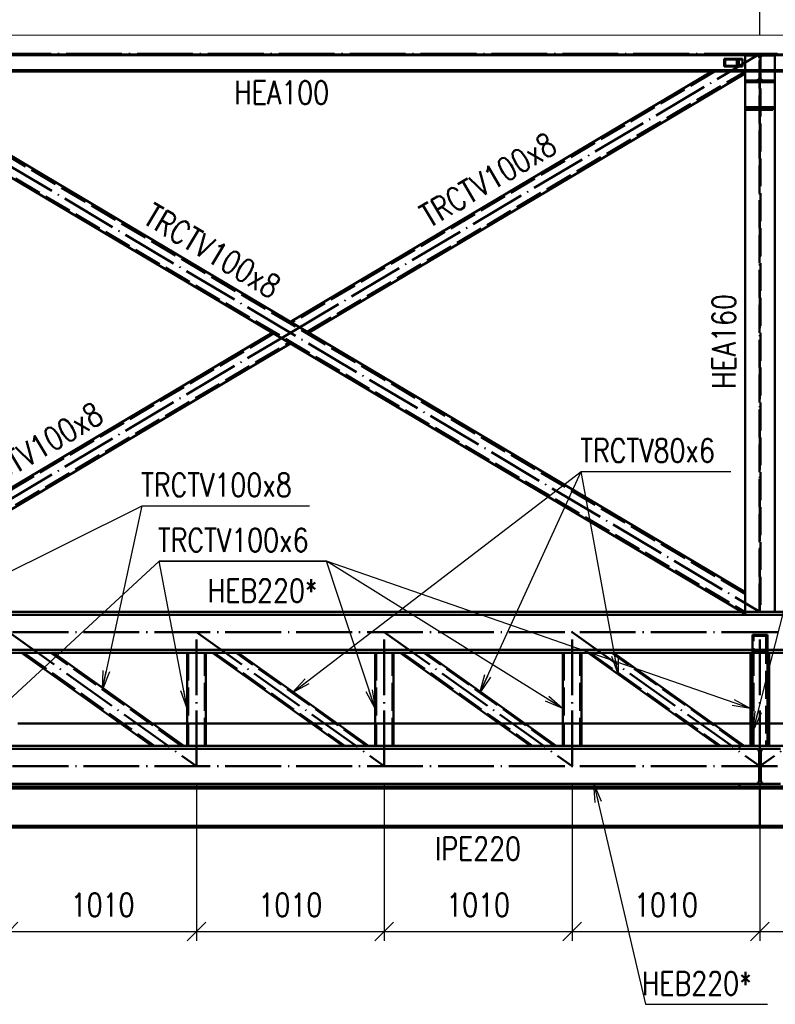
# Paper-space layout 'Layout1' of a CAD drawing. Extents: x -2 to 1033, y -36 to 596.
# Tile 11 of 60: x 42 to 123, y 433 to 539. Entities that reach past the tile are written whole.
import ezdxf

# ---------------------------------------------------------------- set-up
doc = ezdxf.new("R2010")
doc.units = 0
doc.linetypes.add('ACAD_ISO02W100', pattern=[15, 12, -3])
doc.linetypes.add('ACAD_ISO04W100', pattern=[30.5, 24, -3, 0.5, -3])
doc.layers.get('0').update_dxf_attribs({"linetype": 'CONTINUOUS'})
doc.layers.get('DEFPOINTS').update_dxf_attribs({"color": 132, "linetype": 'CONTINUOUS'})
for name, color, linetype, lineweight in [('SS_DIAGONÁLY 1', 91, 'CONTINUOUS', 50), ('SS_DIAGONÁLY 2', 93, 'CONTINUOUS', 50), ('SS_DIAGONÁLY 3', 95, 'CONTINUOUS', 50), ('SS_DRÁŽKA', 35, 'CONTINUOUS', 50), ('SS_KOTY', 3, 'CONTINUOUS', 25), ('SS_OPLASTENI-PANEL', 9, 'CONTINUOUS', 13), ('SS_PODLAHA', 31, 'CONTINUOUS', 50), ('SS_POPIS_PROFILU', 13, 'CONTINUOUS', 25), ('SS_PÁSY', 163, 'CONTINUOUS', 50), ('SS_SLOUPY NÁDSTAVBA', 183, 'CONTINUOUS', 50), ('SS_VAZNICE', 187, 'CONTINUOUS', 50), ('SS_ZTUŽENÍ', 53, 'CONTINUOUS', 50)]:
    doc.layers.add(name, color=color, linetype=linetype, lineweight=lineweight)
doc.layers.add('SS_PLECHY', color=7, linetype='CONTINUOUS', lineweight=50, true_color=0xb47846)
doc.styles.add('ROMANS', font='romans.shx', dxfattribs={"width": 0.8})
doc.styles.add('romans.shx', font='romans.shx', dxfattribs={"height": 5})
doc.dimstyles.new('A-1_(2.5)_50AS', dxfattribs={"dimtxt": 2.5, "dimasz": 2, "dimexe": 1, "dimexo": 2, "dimgap": 0, "dimtad": 0, "dimdec": 1, "dimlfac": 50, "dimrnd": 1, "dimtxsty": 'ROMANS', "dimblk1": 'OBLIQUE', "dimblk2": 'OBLIQUE', "dimsah": 1, "dimcen": 2, "dimclrd": 256, "dimclre": 256, "dimclrt": 256, "dimadec": 1, "dimazin": 2, "dimtfac": 0.714286, "dimtdec": 1, "dimtmove": 0, "dimatfit": 3, "dimldrblk": 'OPEN', "dimfxl": 1, "dimtvp": 1.142857, "dimtfill": 1, "dimtolj": 1, "dimlwd": -1, "dimlwe": -1, "dimarcsym": 0})

# ---------------------------------------------------------------- blocks, each defined once
blk = doc.blocks.new('_Oblique')
at = {"color": 0, "linetype": 'ByBlock', "lineweight": -2}
blk.add_line((-0.5, -0.5), (0.5, 0.5), dxfattribs=at)
blk = doc.blocks.new('*D10')
at = {"layer": 'DEFPOINTS', "color": 0, "transparency": 16777216}
for p in [(121.66, 546.38), (20.66, 535.13), (121.66, 535.13)]:
    blk.add_point(p, dxfattribs=at)
at = {"layer": 'SS_KOTY', "transparency": 16777216}
for p, q in [((20.66, 537.13), (20.66, 547.38)), ((121.66, 537.13), (121.66, 547.38)), ((20.66, 546.38), (121.66, 546.38))]:
    blk.add_line(p, q, dxfattribs=at)
at = {"layer": 'SS_KOTY', "transparency": 16777216, "xscale": 2, "yscale": 2, "zscale": 2, "rotation": 180}
blk.add_blockref('_Oblique', (20.66, 546.38), dxfattribs=at)
at = {"layer": 'SS_KOTY', "transparency": 16777216, "xscale": 2, "yscale": 2, "zscale": 2}
blk.add_blockref('_Oblique', (121.66, 546.38), dxfattribs=at)
at = {"layer": 'SS_KOTY', "transparency": 16777216, "insert": (71.16, 549.23), "char_height": 2.5, "attachment_point": 5, "style": 'ROMANS', "bg_fill": 3, "box_fill_scale": 1.1, "bg_fill_color": 256, "bg_fill_true_color": 13158600, "bg_fill_transparency": 0}
blk.add_mtext('\\A1;5050', dxfattribs=at)
blk = doc.blocks.new('_OPEN')
at = {"color": 0, "linetype": 'ByBlock'}
for p, q in [((-1, 0.167), (0, 0)), ((0, 0), (-1, -0.167)), ((0, 0), (-1, 0))]:
    blk.add_line(p, q, dxfattribs=at)
blk = doc.blocks.new('*D11')
at = {"layer": 'DEFPOINTS', "color": 0, "transparency": 16777216}
for p in [(222.66, 546.38), (121.66, 535.13), (222.66, 535.13)]:
    blk.add_point(p, dxfattribs=at)
at = {"layer": 'SS_KOTY', "transparency": 16777216}
for p, q in [((121.66, 537.13), (121.66, 547.38)), ((222.66, 537.13), (222.66, 547.38)), ((121.66, 546.38), (222.66, 546.38))]:
    blk.add_line(p, q, dxfattribs=at)
at = {"layer": 'SS_KOTY', "transparency": 16777216, "xscale": 2, "yscale": 2, "zscale": 2, "rotation": 180}
blk.add_blockref('_Oblique', (121.66, 546.38), dxfattribs=at)
at = {"layer": 'SS_KOTY', "transparency": 16777216, "xscale": 2, "yscale": 2, "zscale": 2}
blk.add_blockref('_Oblique', (222.66, 546.38), dxfattribs=at)
at = {"layer": 'SS_KOTY', "transparency": 16777216, "insert": (172.16, 549.23), "char_height": 2.5, "attachment_point": 5, "style": 'ROMANS', "bg_fill": 3, "box_fill_scale": 1.1, "bg_fill_color": 256, "bg_fill_true_color": 13158600, "bg_fill_transparency": 0}
blk.add_mtext('\\A1;5050', dxfattribs=at)
blk = doc.blocks.new('*D14')
at = {"layer": 'DEFPOINTS', "color": 0, "transparency": 16777216}
for p in [(40.86, 458.53), (61.06, 458.53), (61.06, 440.76)]:
    blk.add_point(p, dxfattribs=at)
at = {"layer": 'SS_KOTY', "transparency": 16777216}
for p, q in [((40.86, 456.53), (40.86, 439.76)), ((61.06, 456.53), (61.06, 439.76)), ((40.86, 440.76), (61.06, 440.76))]:
    blk.add_line(p, q, dxfattribs=at)
at = {"layer": 'SS_KOTY', "transparency": 16777216, "xscale": 2, "yscale": 2, "zscale": 2, "rotation": 180}
blk.add_blockref('_Oblique', (40.86, 440.76), dxfattribs=at)
at = {"layer": 'SS_KOTY', "transparency": 16777216, "xscale": 2, "yscale": 2, "zscale": 2}
blk.add_blockref('_Oblique', (61.06, 440.76), dxfattribs=at)
at = {"layer": 'SS_KOTY', "transparency": 16777216, "insert": (50.96, 443.62), "char_height": 2.5, "attachment_point": 5, "style": 'ROMANS', "bg_fill": 3, "box_fill_scale": 1.1, "bg_fill_color": 256, "bg_fill_true_color": 13158600, "bg_fill_transparency": 0}
blk.add_mtext('\\A1;1010', dxfattribs=at)
blk = doc.blocks.new('*D15')
at = {"layer": 'DEFPOINTS', "color": 0, "transparency": 16777216}
for p in [(61.06, 458.53), (81.26, 458.53), (81.26, 440.76)]:
    blk.add_point(p, dxfattribs=at)
at = {"layer": 'SS_KOTY', "transparency": 16777216}
for p, q in [((61.06, 456.53), (61.06, 439.76)), ((81.26, 456.53), (81.26, 439.76)), ((61.06, 440.76), (81.26, 440.76))]:
    blk.add_line(p, q, dxfattribs=at)
at = {"layer": 'SS_KOTY', "transparency": 16777216, "xscale": 2, "yscale": 2, "zscale": 2, "rotation": 180}
blk.add_blockref('_Oblique', (61.06, 440.76), dxfattribs=at)
at = {"layer": 'SS_KOTY', "transparency": 16777216, "xscale": 2, "yscale": 2, "zscale": 2}
blk.add_blockref('_Oblique', (81.26, 440.76), dxfattribs=at)
at = {"layer": 'SS_KOTY', "transparency": 16777216, "insert": (71.16, 443.62), "char_height": 2.5, "attachment_point": 5, "style": 'ROMANS', "bg_fill": 3, "box_fill_scale": 1.1, "bg_fill_color": 256, "bg_fill_true_color": 13158600, "bg_fill_transparency": 0}
blk.add_mtext('\\A1;1010', dxfattribs=at)
blk = doc.blocks.new('*D16')
at = {"layer": 'DEFPOINTS', "color": 0, "transparency": 16777216}
for p in [(81.26, 458.53), (101.46, 458.53), (101.46, 440.76)]:
    blk.add_point(p, dxfattribs=at)
at = {"layer": 'SS_KOTY', "transparency": 16777216}
for p, q in [((81.26, 456.53), (81.26, 439.76)), ((101.46, 456.53), (101.46, 439.76)), ((81.26, 440.76), (101.46, 440.76))]:
    blk.add_line(p, q, dxfattribs=at)
at = {"layer": 'SS_KOTY', "transparency": 16777216, "xscale": 2, "yscale": 2, "zscale": 2, "rotation": 180}
blk.add_blockref('_Oblique', (81.26, 440.76), dxfattribs=at)
at = {"layer": 'SS_KOTY', "transparency": 16777216, "xscale": 2, "yscale": 2, "zscale": 2}
blk.add_blockref('_Oblique', (101.46, 440.76), dxfattribs=at)
at = {"layer": 'SS_KOTY', "transparency": 16777216, "insert": (91.36, 443.62), "char_height": 2.5, "attachment_point": 5, "style": 'ROMANS', "bg_fill": 3, "box_fill_scale": 1.1, "bg_fill_color": 256, "bg_fill_true_color": 13158600, "bg_fill_transparency": 0}
blk.add_mtext('\\A1;1010', dxfattribs=at)
blk = doc.blocks.new('*D17')
at = {"layer": 'DEFPOINTS', "color": 0, "transparency": 16777216}
for p in [(101.46, 458.53), (121.66, 458.53), (121.66, 440.76)]:
    blk.add_point(p, dxfattribs=at)
at = {"layer": 'SS_KOTY', "transparency": 16777216}
for p, q in [((101.46, 456.53), (101.46, 439.76)), ((121.66, 456.53), (121.66, 439.76)), ((101.46, 440.76), (121.66, 440.76))]:
    blk.add_line(p, q, dxfattribs=at)
at = {"layer": 'SS_KOTY', "transparency": 16777216, "xscale": 2, "yscale": 2, "zscale": 2, "rotation": 180}
blk.add_blockref('_Oblique', (101.46, 440.76), dxfattribs=at)
at = {"layer": 'SS_KOTY', "transparency": 16777216, "xscale": 2, "yscale": 2, "zscale": 2}
blk.add_blockref('_Oblique', (121.66, 440.76), dxfattribs=at)
at = {"layer": 'SS_KOTY', "transparency": 16777216, "insert": (111.56, 443.62), "char_height": 2.5, "attachment_point": 5, "style": 'ROMANS', "bg_fill": 3, "box_fill_scale": 1.1, "bg_fill_color": 256, "bg_fill_true_color": 13158600, "bg_fill_transparency": 0}
blk.add_mtext('\\A1;1010', dxfattribs=at)
blk = doc.blocks.new('*D18')
at = {"layer": 'DEFPOINTS', "color": 0, "transparency": 16777216}
for p in [(121.66, 458.53), (141.86, 458.53), (141.86, 440.76)]:
    blk.add_point(p, dxfattribs=at)
at = {"layer": 'SS_KOTY', "transparency": 16777216}
for p, q in [((121.66, 456.53), (121.66, 439.76)), ((141.86, 456.53), (141.86, 439.76)), ((121.66, 440.76), (141.86, 440.76))]:
    blk.add_line(p, q, dxfattribs=at)
at = {"layer": 'SS_KOTY', "transparency": 16777216, "xscale": 2, "yscale": 2, "zscale": 2, "rotation": 180}
blk.add_blockref('_Oblique', (121.66, 440.76), dxfattribs=at)
at = {"layer": 'SS_KOTY', "transparency": 16777216, "xscale": 2, "yscale": 2, "zscale": 2}
blk.add_blockref('_Oblique', (141.86, 440.76), dxfattribs=at)
at = {"layer": 'SS_KOTY', "transparency": 16777216, "insert": (131.76, 443.62), "char_height": 2.5, "attachment_point": 5, "style": 'ROMANS', "bg_fill": 3, "box_fill_scale": 1.1, "bg_fill_color": 256, "bg_fill_true_color": 13158600, "bg_fill_transparency": 0}
blk.add_mtext('\\A1;1010', dxfattribs=at)

psp = doc.layouts.get("Layout1")

# ---------------------------------------------------------------- linework, layer by layer
at = {"layer": 'SS_DIAGONÁLY 1', "color": 1, "linetype": 'Continuous', "ltscale": 0.25}
for p, q in [((60.0649, 470.7262), (60.0649, 460.7262)), ((62.0649, 460.7262), (62.0649, 470.7262)), ((80.2649, 470.7262), (80.2649, 460.7262)), ((82.2649, 460.7262), (82.2649, 470.7262)), ((100.4649, 470.7262), (100.4649, 460.7262)), ((102.4649, 460.7262), (102.4649, 470.7262)), ((120.6649, 470.7262), (120.6649, 460.7262)), ((122.6649, 460.7262), (122.6649, 470.7262))]:
    psp.add_line(p, q, dxfattribs=at)
at = {"layer": 'SS_DIAGONÁLY 1', "color": 3, "linetype": 'ACAD_ISO02W100', "ltscale": 0.25}
for p, q in [((60.1849, 470.7262), (60.1849, 460.7262)), ((61.9449, 460.7262), (61.9449, 470.7262)), ((80.3849, 470.7262), (80.3849, 460.7262)), ((82.1449, 460.7262), (82.1449, 470.7262)), ((100.5849, 470.7262), (100.5849, 460.7262)), ((102.3449, 460.7262), (102.3449, 470.7262)), ((120.7849, 470.7262), (120.7849, 460.7262)), ((122.5449, 460.7262), (122.5449, 470.7262))]:
    psp.add_line(p, q, dxfattribs=at)
at = {"layer": 'SS_DIAGONÁLY 2', "color": 1, "linetype": 'Continuous', "ltscale": 0.25}
for p, q in [((122.4649, 472.6595), (120.8649, 472.6595)), ((120.8649, 472.6595), (120.8649, 460.7262)), ((122.4649, 460.7262), (122.4649, 472.6595)), ((62.7729, 470.7262), (76.8006, 460.7262)), ((79.5569, 460.7262), (65.5292, 470.7262)), ((82.9729, 470.7262), (97.0006, 460.7262)), ((99.7569, 460.7262), (85.7292, 470.7262)), ((103.1729, 470.7262), (117.2006, 460.7262)), ((119.9569, 460.7262), (105.9292, 470.7262))]:
    psp.add_line(p, q, dxfattribs=at)
at = {"layer": 'SS_DIAGONÁLY 2', "color": 3, "linetype": 'ACAD_ISO02W100', "ltscale": 0.25}
for p, q in [((122.3449, 472.5235), (120.9849, 472.5235)), ((120.9849, 460.7262), (120.9849, 472.5235)), ((122.3449, 472.5235), (122.3449, 460.7262)), ((62.9796, 470.7262), (77.0073, 460.7262)), ((79.3502, 460.7262), (65.3225, 470.7262)), ((83.1796, 470.7262), (97.2073, 460.7262)), ((99.5502, 460.7262), (85.5225, 470.7262)), ((103.3796, 470.7262), (117.4073, 460.7262)), ((119.7502, 460.7262), (105.7225, 470.7262)), ((122.4649, 470.8462), (120.8649, 470.8462)), ((122.3449, 470.9822), (120.9849, 470.9822))]:
    psp.add_line(p, q, dxfattribs=at)
at = {"layer": 'SS_DIAGONÁLY 3', "color": 1, "linetype": 'Continuous', "ltscale": 0.25}
for p, q in [((42.2283, 470.7262), (56.256, 460.7262)), ((59.7015, 460.7262), (45.6738, 470.7262))]:
    psp.add_line(p, q, dxfattribs=at)
at = {"layer": 'SS_DIAGONÁLY 3', "color": 3, "linetype": 'ACAD_ISO02W100', "ltscale": 0.25}
for p, q in [((42.504, 470.7262), (56.5317, 460.7262)), ((59.4259, 460.7262), (45.3981, 470.7262))]:
    psp.add_line(p, q, dxfattribs=at)
at = {"layer": 'SS_PLECHY', "color": 1, "linetype": 'Continuous', "ltscale": 0.25}
for p, q in [((52.8894, 463.1262), (41.8649, 463.1262)), ((60.0649, 463.1262), (56.3349, 463.1262)), ((73.4339, 463.1262), (62.0649, 463.1262)), ((80.2649, 463.1262), (76.1903, 463.1262)), ((93.6339, 463.1262), (82.2649, 463.1262)), ((100.4649, 463.1262), (96.3903, 463.1262)), ((113.8339, 463.1262), (102.4649, 463.1262)), ((120.6649, 463.1262), (116.5903, 463.1262)), ((126.7395, 463.1262), (122.6649, 463.1262))]:
    psp.add_line(p, q, dxfattribs=at)
at = {"layer": 'SS_PLECHY', "color": 3, "linetype": 'ACAD_ISO02W100', "ltscale": 0.25}
for p, q in [((56.3349, 463.1262), (52.8894, 463.1262)), ((62.0649, 463.1262), (60.0649, 463.1262)), ((76.1903, 463.1262), (73.4339, 463.1262)), ((82.2649, 463.1262), (80.2649, 463.1262)), ((96.3903, 463.1262), (93.6339, 463.1262)), ((102.4649, 463.1262), (100.4649, 463.1262)), ((116.5903, 463.1262), (113.8339, 463.1262)), ((122.6649, 463.1262), (120.6649, 463.1262))]:
    psp.add_line(p, q, dxfattribs=at)
at = {"layer": 'SS_PLECHY', "color": 7, "linetype": 'ACAD_ISO04W100', "ltscale": 0.25}
psp.add_line((21.6649, 460.7262), (221.6649, 460.7262), dxfattribs=at)
at = {"layer": 'SS_PODLAHA', "color": 1, "linetype": 'Continuous', "ltscale": 0.25}
for p, q in [((123.8649, 460.7262), (119.4649, 460.7262)), ((119.4649, 460.7262), (119.4649, 460.4062)), ((119.4649, 460.4062), (121.2099, 460.4062)), ((122.1199, 460.4062), (123.8649, 460.4062))]:
    psp.add_line(p, q, dxfattribs=at)
at = {"layer": 'SS_PODLAHA', "color": 1, "linetype": 'Continuous', "ltscale": 0.25, "extrusion": (-8.37167e-14, -2.02049e-13, -1)}
psp.add_arc((-121.2099, 460.0462), 0.36, 90, 180, dxfattribs=at)
at = {"layer": 'SS_PODLAHA', "color": 1, "linetype": 'Continuous', "ltscale": 0.25, "extrusion": (0, 6.12323e-17, -1)}
psp.add_arc((-122.1199, 460.0462), 0.36, 0, 90, dxfattribs=at)
at = {"layer": 'SS_POPIS_PROFILU', "color": 0, "linetype": 'ByBlock'}
for p, q in [((106.43, 468.4043), (105.7434, 470.3121)), ((106.43, 468.4043), (106.0713, 470.3719)), ((106.3992, 470.4316), (106.43, 468.4043)), ((50.9413, 466.7747), (51.0398, 468.7999)), ((50.9413, 466.7747), (51.3655, 468.7291)), ((51.6913, 468.6584), (50.9413, 466.7747)), ((91.5554, 466.4255), (92.0852, 468.3827)), ((91.5554, 466.4255), (92.3882, 468.2439)), ((92.6913, 468.1051), (91.5554, 466.4255)), ((71.3554, 466.4255), (72.7412, 467.9056)), ((71.3554, 466.4255), (72.9438, 467.6408)), ((73.1463, 467.3761), (71.3554, 466.4255)), ((60.0649, 464.7262), (59.362, 466.6281)), ((60.0649, 464.7262), (59.6894, 466.6907)), ((60.0168, 466.7533), (60.0649, 464.7262)), ((80.2649, 464.7262), (79.3218, 466.5211)), ((80.2649, 464.7262), (79.6384, 466.6256)), ((79.9549, 466.73), (80.2649, 464.7262)), ((98.9442, 466.0674), (100.4649, 464.7262)), ((100.4649, 464.7262), (98.5915, 465.5017)), ((100.4649, 464.7262), (98.7678, 465.7845)), ((120.6649, 464.7262), (118.6663, 465.068)), ((120.6649, 464.7262), (118.7758, 465.3828)), ((118.8852, 465.6977), (120.6649, 464.7262)), ((120.9849, 462.4195), (121.1537, 464.4401)), ((120.9849, 462.4195), (121.4768, 464.3581)), ((121.7999, 464.2761), (120.9849, 462.4195))]:
    psp.add_line(p, q, dxfattribs=at)
at = {"layer": 'SS_POPIS_PROFILU', "color": 13}
for points in [[(71.3554, 466.4255), (102.4535, 490.219), (118.5487, 490.219)], [(91.5554, 466.4255), (102.4535, 490.219), (118.5487, 490.219)], [(106.43, 468.4043), (102.4535, 490.219), (118.5487, 490.219)], [(120.9849, 462.4195), (128.0183, 490.1364), (144.1135, 490.1364)], [(22.6175, 470.3062), (55.2272, 486.518), (73.2272, 486.518)], [(50.9413, 466.7747), (55.2272, 486.518), (73.2272, 486.518)], [(39.8649, 464.7262), (57.0332, 480.5856), (75.0332, 480.5856)], [(60.0649, 464.7262), (57.0332, 480.5856), (75.0332, 480.5856)], [(80.2649, 464.7262), (75.0332, 480.5856), (57.0332, 480.5856)], [(100.4649, 464.7262), (75.0332, 480.5856), (57.0332, 480.5856)], [(120.6649, 464.7262), (75.0332, 480.5856), (57.0332, 480.5856)]]:
    psp.add_lwpolyline(points, dxfattribs=at)
at = {"layer": 'SS_PÁSY', "color": 1, "linetype": 'Continuous', "ltscale": 0.25}
for p, q in [((219.8649, 475.1262), (23.4649, 475.1262)), ((23.4649, 474.8062), (219.8649, 474.8062)), ((120.8649, 471.0462), (23.4649, 471.0462)), ((120.8649, 470.7262), (23.4649, 470.7262)), ((219.8649, 471.0462), (122.4649, 471.0462)), ((219.8649, 470.7262), (122.4649, 470.7262)), ((119.4649, 460.7262), (23.4649, 460.7262)), ((23.4649, 460.4062), (119.4649, 460.4062))]:
    psp.add_line(p, q, dxfattribs=at)
at = {"layer": 'SS_PÁSY', "color": 7, "linetype": 'ACAD_ISO04W100', "ltscale": 0.25}
psp.add_line((222.6649, 472.9262), (20.6649, 472.9262), dxfattribs=at)
at = {"layer": 'SS_PÁSY', "color": 3, "linetype": 'ACAD_ISO02W100', "ltscale": 0.25}
for p, q in [((122.4649, 471.0462), (120.8649, 471.0462)), ((122.4649, 470.7262), (120.8649, 470.7262)), ((121.2099, 460.4062), (122.1199, 460.4062))]:
    psp.add_line(p, q, dxfattribs=at)
at = {"layer": 'SS_SLOUPY NÁDSTAVBA', "color": 3, "linetype": 'ACAD_ISO02W100', "ltscale": 0.25}
for p, q in [((121.3049, 532.2662), (120.0649, 532.2662)), ((121.6049, 532.0862), (120.0649, 532.0862)), ((121.7249, 532.0862), (121.6049, 532.0862)), ((123.2649, 532.0862), (121.7249, 532.0862)), ((123.2649, 532.2662), (122.0249, 532.2662)), ((121.6049, 529.3978), (120.0649, 529.3978)), ((123.2649, 529.3978), (121.7249, 529.3978)), ((120.0649, 529.2812), (121.6049, 529.2812)), ((123.2649, 529.2028), (120.0649, 529.2028)), ((120.0649, 529.0862), (123.2649, 529.0862)), ((121.7249, 529.2812), (123.2649, 529.2812))]:
    psp.add_line(p, q, dxfattribs=at)
at = {"layer": 'SS_SLOUPY NÁDSTAVBA', "color": 7, "linetype": 'ACAD_ISO04W100', "ltscale": 0.25}
psp.add_line((121.6649, 529.2028), (121.6649, 526.5862), dxfattribs=at)
at = {"layer": 'SS_SLOUPY NÁDSTAVBA', "color": 3, "linetype": 'ACAD_ISO02W100', "ltscale": 0.25, "extrusion": (0, 6.12323e-17, -1)}
psp.add_arc((-121.3049, 532.5662), 0.3, 180, 270, dxfattribs=at)
at = {"layer": 'SS_SLOUPY NÁDSTAVBA', "color": 3, "linetype": 'ACAD_ISO02W100', "ltscale": 0.25, "extrusion": (-4.85064e-13, -2.00859e-13, -1)}
psp.add_arc((-122.0249, 532.5662), 0.3, 270, 0, dxfattribs=at)
at = {"layer": 'SS_VAZNICE', "color": 1, "linetype": 'Continuous', "ltscale": 0.25}
for p, q in [((22.2649, 533.3662), (120.0649, 533.3662)), ((22.2649, 533.2062), (120.0649, 533.2062)), ((123.2649, 533.3662), (221.0649, 533.3662)), ((123.2649, 533.2062), (221.0649, 533.2062))]:
    psp.add_line(p, q, dxfattribs=at)
at = {"layer": 'SS_VAZNICE', "color": 3, "linetype": 'ACAD_ISO02W100', "ltscale": 0.25}
for p, q in [((120.0649, 533.3662), (121.6049, 533.3662)), ((120.0649, 533.2062), (121.6049, 533.2062)), ((121.7249, 533.3662), (123.2649, 533.3662)), ((121.7249, 533.2062), (123.2649, 533.2062))]:
    psp.add_line(p, q, dxfattribs=at)
at = {"layer": 'SS_ZTUŽENÍ', "color": 3, "linetype": 'ACAD_ISO02W100', "ltscale": 0.25}
for p, q in [((119.3719, 534.5662), (117.8181, 534.5662)), ((117.8181, 534.5662), (117.8181, 533.7662)), ((117.8181, 533.7662), (119.3719, 533.7662)), ((117.929, 534.5062), (119.4044, 534.5062)), ((117.929, 534.5062), (117.929, 533.8262)), ((117.929, 533.8262), (119.4044, 533.8262)), ((119.1855, 534.5062), (119.1855, 533.8262)), ((119.2963, 534.5662), (119.2963, 533.7662)), ((119.8049, 534.5662), (119.3719, 534.5662)), ((119.3719, 533.7662), (119.3719, 534.5662)), ((119.3719, 533.7662), (119.8049, 533.7662)), ((119.4044, 534.5062), (119.7724, 534.5062)), ((119.4044, 533.8262), (119.4044, 534.5062)), ((119.4044, 533.8262), (119.7724, 533.8262)), ((119.7724, 533.8262), (119.7724, 534.5062)), ((119.8049, 533.7662), (119.8049, 534.5662)), ((22.2649, 533.1987), (120.0649, 475.0997)), ((120.0649, 477.0538), (25.5416, 533.2062)), ((116.7882, 533.2062), (71.3216, 506.1963)), ((72.9663, 505.2193), (120.0649, 533.1987)), ((69.3636, 505.0332), (22.2649, 477.0538)), ((22.2649, 475.0997), (71.0083, 504.0561)), ((119.7069, 475.1262), (120.0649, 474.9136)), ((120.0649, 475.1262), (120.0649, 474.9136))]:
    psp.add_line(p, q, dxfattribs=at)
at = {"layer": 'SS_ZTUŽENÍ', "color": 1, "linetype": 'Continuous', "ltscale": 0.25}
for p, q in [((22.2649, 533.0126), (119.7069, 475.1262)), ((120.0649, 477.2399), (25.8549, 533.2062)), ((116.4749, 533.2062), (71.1649, 506.2894)), ((120.0649, 533.0126), (73.1229, 505.1262)), ((69.2069, 505.1262), (22.2649, 477.2399)), ((71.1649, 503.9631), (22.6229, 475.1262))]:
    psp.add_line(p, q, dxfattribs=at)
at = {"layer": 'SS_ZTUŽENÍ', "color": 7, "linetype": 'ACAD_ISO04W100', "ltscale": 0.25}
psp.add_line((20.6649, 475.1262), (71.1649, 505.1262), dxfattribs=at)

# ---------------------------------------------------------------- texts
at = {"layer": 'SS_POPIS_PROFILU', "color": 13, "style": 'romans.shx', "width": 0.8}
for s, p in [('HEA100', (65.1261, 529.7062)), ('TRCTV80x6', (102.3378, 491.219)), ('TRCTV80x6', (102.3378, 491.219)), ('TRCTV80x6', (102.3378, 491.219)), ('TRCTV100x8', (55.1116, 487.518)), ('TRCTV100x8', (55.1116, 487.518)), ('TRCTV100x6', (56.9176, 481.5856)), ('TRCTV100x6', (56.9176, 481.5856)), ('TRCTV100x6', (56.9176, 481.5856)), ('TRCTV100x6', (56.9176, 481.5856)), ('TRCTV100x6', (56.9176, 481.5856))]:
    psp.add_text(s, height=2.5, dxfattribs=at).set_placement(p)
for s, rotation, p in [('TRCTV100x8', 30.712828, (86.1084, 516.3542)), ('TRCTV100x8', 329.287172, (55.1663, 516.981)), ('HEA160', 90, (119.0439, 499.0824)), ('TRCTV100x8', 30.712828, (37.3349, 487.3799))]:
    psp.add_text(s, height=2.5, rotation=rotation, dxfattribs=at).set_placement(p)
at = {"layer": 'SS_POPIS_PROFILU', "color": 2, "style": 'romans.shx', "width": 0.8}
for p in [(62.268, 476.1472), (108.9648, 433.9238)]:
    psp.add_text('HEB220*', height=2.5, dxfattribs=at).set_placement(p)

# ---------------------------------------------------------------- dimensions: what is measured, and where the dimension line sits
at = {"layer": 'SS_KOTY'}
dim = psp.add_linear_dim(base=(121.6649, 546.3766), p1=(20.6649, 535.1262), p2=(121.6649, 535.1262), dimstyle='A-1_(2.5)_50AS', dxfattribs=at)
dim.commit()
dim.dimension.update_dxf_attribs({"geometry": '*D10', "text_midpoint": (71.1649, 549.2337)})
dim = psp.add_linear_dim(base=(61.0649, 440.7621), p1=(40.8649, 458.5262), p2=(61.0649, 458.5262), dimstyle='A-1_(2.5)_50AS', override={"dimtmove": 1}, dxfattribs=at)
dim.commit()
dim.dimension.update_dxf_attribs({"geometry": '*D14', "text_midpoint": (50.9649, 443.6193)})

# ---------------------------------------------------------------- next in the draw order: linework, layer by layer
at = {"layer": 'SS_SLOUPY NÁDSTAVBA', "color": 1, "linetype": 'Continuous', "ltscale": 0.25}
psp.add_line((120.0649, 535.1262), (120.0649, 475.1262), dxfattribs=at)
at = {"layer": 'SS_VAZNICE', "color": 1, "linetype": 'Continuous', "ltscale": 0.25}
psp.add_line((22.2649, 534.9662), (120.0649, 534.9662), dxfattribs=at)

# ---------------------------------------------------------------- next in the draw order: dimensions: what is measured, and where the dimension line sits
at = {"layer": 'SS_KOTY'}
for base, p1, p2, picture, middle in [((222.6649, 546.3766), (121.6649, 535.1262), (222.6649, 535.1262), '*D11', (172.1649, 549.2337)), ((81.2649, 440.7621), (61.0649, 458.5262), (81.2649, 458.5262), '*D15', (71.1649, 443.6193))]:
    dim = psp.add_linear_dim(base=base, p1=p1, p2=p2, dimstyle='A-1_(2.5)_50AS', override={"dimtmove": 1}, dxfattribs=at)
    dim.commit()
    dim.dimension.update_dxf_attribs({"geometry": picture, "text_midpoint": middle})

# ---------------------------------------------------------------- next in the draw order: linework, layer by layer
at = {"layer": 'SS_DIAGONÁLY 1', "color": 7, "linetype": 'ACAD_ISO04W100', "ltscale": 0.25}
psp.add_line((61.0649, 458.5262), (61.0649, 472.9262), dxfattribs=at)
at = {"layer": 'SS_DIAGONÁLY 3', "color": 7, "linetype": 'ACAD_ISO04W100', "ltscale": 0.25}
psp.add_line((40.8649, 472.9262), (61.0649, 458.5262), dxfattribs=at)
at = {"layer": 'SS_OPLASTENI-PANEL', "ltscale": 0.25}
for p, q in [((226.2649, 537.1262), (17.0649, 537.1262)), ((17.0649, 535.1262), (226.2649, 535.1262))]:
    psp.add_line(p, q, dxfattribs=at)
at = {"layer": 'SS_SLOUPY NÁDSTAVBA', "color": 3, "linetype": 'ACAD_ISO02W100', "ltscale": 0.25}
for p, q in [((120.0649, 534.9462), (121.3049, 534.9462)), ((121.6049, 475.1262), (121.6049, 535.1262)), ((121.7249, 535.1262), (121.7249, 475.1262)), ((122.0249, 534.9462), (123.2649, 534.9462))]:
    psp.add_line(p, q, dxfattribs=at)
at = {"layer": 'SS_SLOUPY NÁDSTAVBA', "color": 7, "linetype": 'ACAD_ISO04W100', "ltscale": 0.25}
for p in [(121.6649, 535.1262), (121.6649, 475.1262)]:
    psp.add_line(p, (121.6649, 535.1262), dxfattribs=at)
at = {"layer": 'SS_SLOUPY NÁDSTAVBA', "color": 1, "linetype": 'Continuous', "ltscale": 0.25}
psp.add_line((123.2649, 475.1262), (123.2649, 535.1262), dxfattribs=at)
at = {"layer": 'SS_SLOUPY NÁDSTAVBA', "color": 3, "linetype": 'ACAD_ISO02W100', "ltscale": 0.25, "extrusion": (0, 6.12323e-17, -1)}
psp.add_arc((-121.3049, 534.6462), 0.3, 90, 179.990768, dxfattribs=at)
at = {"layer": 'SS_SLOUPY NÁDSTAVBA', "color": 3, "linetype": 'ACAD_ISO02W100', "ltscale": 0.25, "extrusion": (-4.85064e-13, 2.00981e-13, -1)}
psp.add_arc((-122.0249, 534.6462), 0.3, 0.009232, 90, dxfattribs=at)
at = {"layer": 'SS_VAZNICE', "color": 7, "linetype": 'ACAD_ISO04W100', "ltscale": 0.25}
for p, q in [((121.6649, 535.1262), (20.6649, 535.1262)), ((222.6649, 535.1262), (121.6649, 535.1262))]:
    psp.add_line(p, q, dxfattribs=at)
at = {"layer": 'SS_VAZNICE', "color": 3, "linetype": 'ACAD_ISO02W100', "ltscale": 0.25}
for p, q in [((120.0649, 534.9662), (121.6049, 534.9662)), ((121.7249, 534.9662), (123.2649, 534.9662))]:
    psp.add_line(p, q, dxfattribs=at)
at = {"layer": 'SS_VAZNICE', "color": 1, "linetype": 'Continuous', "ltscale": 0.25}
psp.add_line((123.2649, 534.9662), (221.0649, 534.9662), dxfattribs=at)
at = {"layer": 'SS_ZTUŽENÍ', "color": 7, "linetype": 'ACAD_ISO04W100', "ltscale": 0.25}
for p, q in [((20.6649, 535.1262), (121.6649, 475.1262)), ((71.1649, 505.1262), (121.6649, 535.1262)), ((118.5572, 535.1262), (121.6649, 535.1262))]:
    psp.add_line(p, q, dxfattribs=at)

# ---------------------------------------------------------------- next in the draw order: dimensions: what is measured, and where the dimension line sits
at = {"layer": 'SS_KOTY'}
dim = psp.add_linear_dim(base=(101.4649, 440.7621), p1=(81.2649, 458.5262), p2=(101.4649, 458.5262), dimstyle='A-1_(2.5)_50AS', override={"dimtmove": 1}, dxfattribs=at)
dim.commit()
dim.dimension.update_dxf_attribs({"geometry": '*D16', "text_midpoint": (91.3649, 443.6193)})

# ---------------------------------------------------------------- next in the draw order: linework, layer by layer
at = {"layer": 'SS_DIAGONÁLY 1', "color": 7, "linetype": 'ACAD_ISO04W100', "ltscale": 0.25}
psp.add_line((81.2649, 458.5262), (81.2649, 472.9262), dxfattribs=at)
at = {"layer": 'SS_DIAGONÁLY 2', "color": 7, "linetype": 'ACAD_ISO04W100', "ltscale": 0.25}
psp.add_line((61.0649, 472.9262), (81.2649, 458.5262), dxfattribs=at)

# ---------------------------------------------------------------- next in the draw order: texts
at = {"layer": 'SS_POPIS_PROFILU', "color": 13, "style": 'romans.shx', "width": 0.8}
psp.add_text('IPE220', height=2.5, dxfattribs=at).set_placement((86.7119, 448.4052))

# ---------------------------------------------------------------- next in the draw order: dimensions: what is measured, and where the dimension line sits
at = {"layer": 'SS_KOTY'}
dim = psp.add_linear_dim(base=(121.6649, 440.7621), p1=(101.4649, 458.5262), p2=(121.6649, 458.5262), dimstyle='A-1_(2.5)_50AS', override={"dimtmove": 1}, dxfattribs=at)
dim.commit()
dim.dimension.update_dxf_attribs({"geometry": '*D17', "text_midpoint": (111.5649, 443.6193)})

# ---------------------------------------------------------------- next in the draw order: linework, layer by layer
at = {"layer": 'SS_DIAGONÁLY 1', "color": 7, "linetype": 'ACAD_ISO04W100', "ltscale": 0.25}
psp.add_line((101.4649, 458.5262), (101.4649, 472.9262), dxfattribs=at)
at = {"layer": 'SS_DIAGONÁLY 2', "color": 7, "linetype": 'ACAD_ISO04W100', "ltscale": 0.25}
psp.add_line((81.2649, 472.9262), (101.4649, 458.5262), dxfattribs=at)
at = {"layer": 'SS_DRÁŽKA', "color": 1, "linetype": 'Continuous', "ltscale": 0.25}
psp.add_line((119.4649, 456.3262), (23.4649, 456.3262), dxfattribs=at)
at = {"layer": 'SS_PODLAHA', "color": 1, "linetype": 'Continuous', "ltscale": 0.25}
psp.add_line((119.4649, 456.6462), (119.4649, 456.3262), dxfattribs=at)
at = {"layer": 'SS_POPIS_PROFILU', "color": 0, "linetype": 'ByBlock'}
for p, q in [((103.9379, 454.6228), (103.8082, 456.6462)), ((103.8082, 456.6462), (104.5871, 454.7742)), ((103.8082, 456.6462), (104.2625, 454.6985))]:
    psp.add_line(p, q, dxfattribs=at)
at = {"layer": 'SS_PÁSY', "color": 1, "linetype": 'Continuous', "ltscale": 0.25}
psp.add_line((119.4649, 456.6462), (23.4649, 456.6462), dxfattribs=at)

# ---------------------------------------------------------------- next in the draw order: dimensions: what is measured, and where the dimension line sits
at = {"layer": 'SS_KOTY'}
dim = psp.add_linear_dim(base=(141.8649, 440.7621), p1=(121.6649, 458.5262), p2=(141.8649, 458.5262), dimstyle='A-1_(2.5)_50AS', override={"dimtmove": 1}, dxfattribs=at)
dim.commit()
dim.dimension.update_dxf_attribs({"geometry": '*D18', "text_midpoint": (131.7649, 443.6193)})

# ---------------------------------------------------------------- next in the draw order: linework, layer by layer
at = {"layer": 'SS_DIAGONÁLY 1', "color": 7, "linetype": 'ACAD_ISO04W100', "ltscale": 0.25}
psp.add_line((121.6649, 458.5262), (121.6649, 472.9262), dxfattribs=at)
at = {"layer": 'SS_DIAGONÁLY 2', "color": 7, "linetype": 'ACAD_ISO04W100', "ltscale": 0.25}
for p, q in [((101.4649, 472.9262), (121.6649, 458.5262)), ((121.6649, 458.5262), (121.6649, 472.9262)), ((141.8649, 472.9262), (121.6649, 458.5262))]:
    psp.add_line(p, q, dxfattribs=at)
at = {"layer": 'SS_DRÁŽKA', "color": 7, "linetype": 'ACAD_ISO04W100', "ltscale": 0.25}
for p, q in [((121.6649, 456.3262), (17.8649, 456.3262)), ((224.8649, 456.3262), (121.6649, 456.3262))]:
    psp.add_line(p, q, dxfattribs=at)
at = {"layer": 'SS_DRÁŽKA', "color": 1, "linetype": 'Continuous', "ltscale": 0.25}
for p, q in [((121.6649, 456.3262), (121.6649, 451.9262)), ((23.4649, 456.1422), (121.6649, 456.1422)), ((121.6649, 456.1422), (224.8649, 456.1422)), ((23.4649, 452.1102), (121.6649, 452.1102)), ((121.6649, 452.1102), (224.8649, 452.1102)), ((121.6649, 451.9262), (23.4649, 451.9262)), ((224.8649, 451.9262), (121.6649, 451.9262))]:
    psp.add_line(p, q, dxfattribs=at)
at = {"layer": 'SS_PODLAHA', "color": 1, "linetype": 'Continuous', "ltscale": 0.25}
for p, q in [((121.5699, 460.0462), (121.5699, 457.0062)), ((121.7599, 457.0062), (121.7599, 460.0462)), ((121.2099, 456.6462), (119.4649, 456.6462)), ((123.8649, 456.3262), (119.4649, 456.3262)), ((123.8649, 456.6462), (122.1199, 456.6462))]:
    psp.add_line(p, q, dxfattribs=at)
at = {"layer": 'SS_PODLAHA', "color": 7, "linetype": 'ACAD_ISO04W100', "ltscale": 0.25}
psp.add_line((121.6649, 458.5262), (121.6649, 458.5262), dxfattribs=at)
at = {"layer": 'SS_PODLAHA', "color": 1, "linetype": 'Continuous', "ltscale": 0.25, "extrusion": (-8.37167e-14, 2.02171e-13, -1)}
psp.add_arc((-121.2099, 457.0062), 0.36, 180, 270, dxfattribs=at)
at = {"layer": 'SS_PODLAHA', "color": 1, "linetype": 'Continuous', "ltscale": 0.25, "extrusion": (0, 6.12323e-17, -1)}
psp.add_arc((-122.1199, 457.0062), 0.36, 270, 0, dxfattribs=at)
at = {"layer": 'SS_POPIS_PROFILU', "color": 13}
psp.add_lwpolyline([(103.8082, 456.6462), (109.3419, 432.9238), (122.4848, 432.9238)], dxfattribs=at)
at = {"layer": 'SS_PÁSY', "color": 7, "linetype": 'ACAD_ISO04W100', "ltscale": 0.25}
psp.add_line((222.6649, 458.5262), (20.6649, 458.5262), dxfattribs=at)
at = {"layer": 'SS_PÁSY', "color": 3, "linetype": 'ACAD_ISO02W100', "ltscale": 0.25}
psp.add_line((122.1199, 456.6462), (121.2099, 456.6462), dxfattribs=at)

doc.saveas('drawing.dxf')
